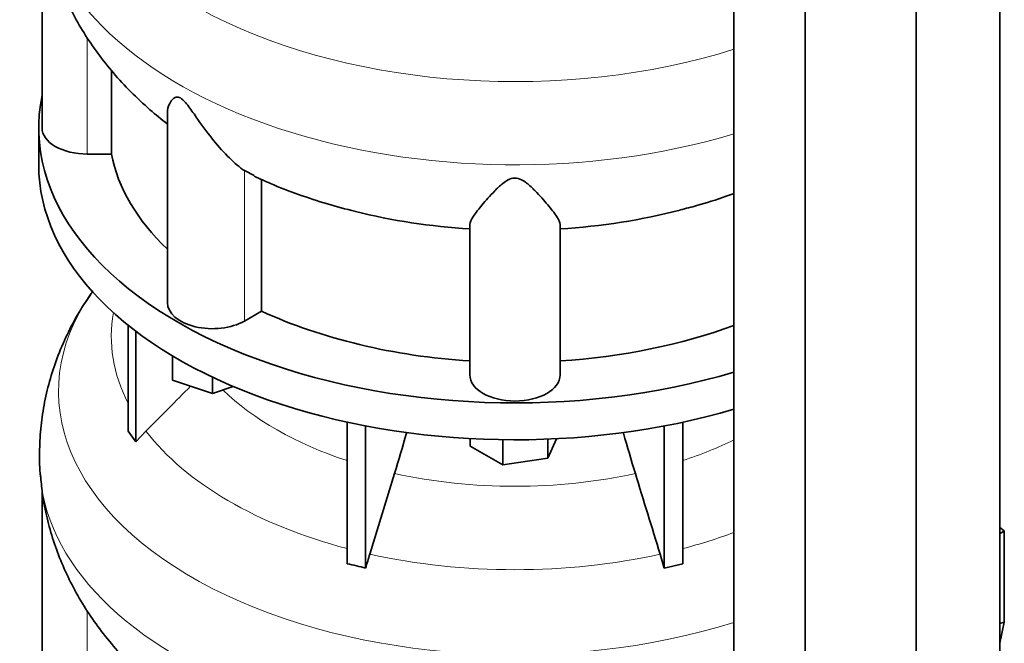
# Model space of a CAD drawing. Header units: millimetres. Extents: x 446 to 1338, y -1671 to 1539.
# Tile 7 of 25: x 1040 to 1335, y -1258 to -1072. Entities that reach past the tile are written whole.
import ezdxf

# ---------------------------------------------------------------- set-up
doc = ezdxf.new("R2010")
doc.units = ezdxf.units.MM
for name, color, linetype in [('MID_344-3', 7, 'Continuous'), ('VSI344-454_TERMI', 7, 'Continuous'), ('VSI344_DIFFUSORE', 7, 'Continuous')]:
    doc.layers.add(name, color=color, linetype=linetype)

# ---------------------------------------------------------------- blocks, each defined once
blk = doc.blocks.new('SE4')
at = {"layer": 'MID_344-3', "color": 7, "linetype": 'Continuous', "lineweight": 35}
for p, q in [((1333.57, -1324.75), (1333.57, -785.19)), ((1308.51, -1343.96), (1308.51, -804.16)), ((1253.97, -808.47), (1253.97, -1348.35)), ((1275.25, -1358.42), (1275.25, -818.63))]:
    blk.add_line(p, q, dxfattribs=at)
at = {"layer": 'VSI344-454_TERMI', "color": 7, "linetype": 'Continuous', "lineweight": 35}
for p, q in [((1334.86, -1224.54), (1333.57, -1223.56)), ((1333.57, -1225.4), (1334.86, -1224.54)), ((1334.86, -1251.82), (1334.86, -1224.54)), ((1333.57, -1252.25), (1334.86, -1251.82)), ((1334.86, -1251.82), (1333.57, -1258.11))]:
    blk.add_line(p, q, dxfattribs=at)
at = {"layer": 'VSI344_DIFFUSORE', "color": 7, "linetype": 'Continuous', "lineweight": 35}
for p, q in [((1046.95, -1040.77), (1046.95, -1103.99)), ((1067.7, -1111.78), (1067.7, -1086.76)), ((1084.44, -1099.49), (1084.44, -1156.24)), ((1045.95, -1103.99), (1045.95, -1115.01)), ((1067.7, -1111.78), (1060.45, -1111.78)), ((1110.46, -1118.23), (1107.48, -1116.76)), ((1112.61, -1158.79), (1112.61, -1119.3)), ((1174.95, -1177.89), (1174.95, -1132.9)), ((1201.95, -1177.89), (1201.95, -1132.9)), ((1112.61, -1158.79), (1107.48, -1161.75)), ((1072.74, -1194.66), (1072.74, -1163.03)), ((1075.03, -1197.87), (1075.03, -1164.82)), ((1085.94, -1179.43), (1085.94, -1172.16)), ((1097.94, -1183.43), (1085.94, -1179.43)), ((1097.94, -1183.43), (1097.94, -1178.56)), ((1104.17, -1181.35), (1097.94, -1183.43)), ((1138.22, -1234.35), (1138.22, -1192)), ((1143.76, -1235.67), (1143.76, -1193.13)), ((1233.13, -1235.67), (1233.13, -1193.13)), ((1238.67, -1234.35), (1238.67, -1192)), ((1072.74, -1194.66), (1075.03, -1197.87)), ((1075.03, -1197.87), (1078.03, -1194.69)), ((1175.06, -1199.15), (1175.06, -1196.92)), ((1184.86, -1204.8), (1184.86, -1197.26)), ((1200.92, -1196.97), (1198.24, -1202.73)), ((1198.24, -1202.73), (1198.24, -1197.09)), ((1184.86, -1204.8), (1175.06, -1199.15)), ((1198.24, -1202.73), (1184.86, -1204.8)), ((1152.43, -1207.37), (1145.01, -1231.49)), ((1046.95, -1212.23), (1046.95, -1275.45)), ((1231.89, -1231.49), (1233.13, -1235.67)), ((1233.13, -1235.67), (1238.67, -1234.35))]:
    blk.add_line(p, q, dxfattribs=at)
at = {"layer": 'VSI344_DIFFUSORE', "color": 4, "linetype": 'Continuous', "lineweight": 9}
for p, q in [((1060.45, -1111.78), (1060.45, -1076.94)), ((1107.48, -1161.75), (1107.48, -1116.76)), ((1060.45, -1283.25), (1060.45, -1248.41))]:
    blk.add_line(p, q, dxfattribs=at)
for centre, major_axis, start_param, end_param in [((1188.45, -1011.27), (136.58, 0), 2.76226, 5.212737), ((1188.45, -1032.95), (-142.13, 0), 0.049478, 2.049895), ((1188.45, -1182.73), (136.58, 0), 2.76226, 5.212737), ((1188.45, -1166.41), (120.79, 0), 3.038624, 3.432735), ((1188.45, -1152.65), (-101.4, 0), 0.532702, 1.052595), ((1188.45, -1166.41), (-120.79, 0), 0.417538, 1.141984), ((1188.45, -1152.65), (101.4, 0), -1.052595, -0.868255), ((1188.45, -1152.65), (-101.4, 0), 1.207688, 1.933905), ((1188.45, -1204.41), (-142.13, 0), 0.049478, 2.049895), ((1188.45, -1166.41), (120.79, 0), -1.141984, -0.997489), ((1188.45, -1166.41), (-120.79, 0), 1.202936, 1.938657)]:
    blk.add_ellipse(centre, major_axis=major_axis, ratio=0.57735, start_param=start_param, end_param=end_param, dxfattribs=at)
at = {"layer": 'VSI344_DIFFUSORE', "color": 7, "linetype": 'Continuous', "lineweight": 35}
for centre, major_axis, start_param, end_param in [((1188.45, -1103.99), (142.5, 0), 3.023053, 5.190143), ((1060.45, -1103.99), (13.5, 0), 3.141581, 4.712389), ((1188.45, -1103.99), (-121.5, 0), 0.111341, 0.543224), ((1188.45, -1115.01), (142.5, 0), 3.141593, 5.190143), ((1188.45, -1064.49), (-121.5, 0), 1.167179, 1.459455), ((1188.45, -1064.49), (121.5, 0), 4.82373, 5.131179), ((1097.94, -1156.24), (13.5, 0), 3.141581, 5.497787), ((1188.45, -1103.99), (-121.5, 0), 0.896739, 1.459455), ((1188.45, -1103.99), (121.5, 0), 4.82373, 5.281941), ((1188.45, -1177.89), (13.5, 0), 3.141593, 6.283185)]:
    blk.add_ellipse(centre, major_axis=major_axis, ratio=0.57735, start_param=start_param, end_param=end_param, dxfattribs=at)
for points, knots in [([(1046.55, -1037.02), (1046.72, -1038.93), (1047.07, -1042.75), (1048.36, -1049.26), (1050.28, -1056.09), (1052.78, -1062.8), (1055.84, -1069.31), (1059.44, -1075.63), (1063.58, -1081.74), (1068.26, -1087.61), (1073.47, -1093.26), (1078.85, -1098.27), (1082.66, -1101.45), (1084.4, -1102.79)], [0, 0, 0, 0, 0.0629249, 0.1485475, 0.2342563, 0.3203407, 0.4070972, 0.4948269, 0.5838278, 0.6743803, 0.7667235, 0.8610227, 0.9407267, 0.9407267, 0.9407267, 0.9407267]), ([(1107.48, -1116.76), (1106.11, -1115.79), (1104.6, -1114.5), (1101.47, -1111.43), (1099.86, -1109.66), (1096.72, -1105.81), (1095.17, -1103.72), (1092.81, -1100.35), (1092.02, -1099.2), (1090.76, -1097.47), (1090.33, -1096.89), (1089.37, -1095.8), (1088.83, -1095.28), (1087.82, -1094.72), (1087.38, -1094.71), (1086.7, -1094.87), (1086.43, -1095.04), (1085.72, -1095.64), (1085.39, -1096.14), (1084.66, -1097.57), (1084.44, -1098.55), (1084.44, -1099.5)], [0, 0, 0, 0, 0.125, 0.125, 0.25, 0.25, 0.375, 0.375, 0.4375, 0.4375, 0.46875, 0.46875, 0.5, 0.5, 0.53125, 0.53125, 0.5625, 0.5625, 0.625, 0.625, 0.7387976, 0.7387976, 0.7387976, 0.7387976]), ([(1110.39, -1118.38), (1112.17, -1119.21), (1116.19, -1121.09), (1123.63, -1123.94), (1132.27, -1126.79), (1137.67, -1128.2), (1140.79, -1129.01)], [0, 0, 0, 0, 0.169235, 0.450987, 0.732642, 1, 1, 1, 1]), ([(1201.95, -1132.9), (1201.95, -1132.25), (1201.55, -1131.42), (1200.23, -1129.42), (1199.32, -1128.25), (1197.15, -1125.67), (1195.9, -1124.24), (1193.67, -1121.98), (1192.87, -1121.2), (1191.47, -1120.11), (1190.96, -1119.75), (1189.78, -1119.17), (1189.08, -1118.95), (1187.63, -1118.98), (1186.95, -1119.23), (1185.8, -1119.84), (1185.31, -1120.19), (1183.92, -1121.29), (1183.14, -1122.05), (1180.95, -1124.29), (1179.69, -1125.72), (1177.54, -1128.29), (1176.65, -1129.43), (1175.35, -1131.41), (1174.95, -1132.25), (1174.95, -1132.9)], [0, 0, 0, 0, 0.125, 0.125, 0.25, 0.25, 0.375, 0.375, 0.4375, 0.4375, 0.46875, 0.46875, 0.5, 0.5, 0.53125, 0.53125, 0.5625, 0.5625, 0.625, 0.625, 0.75, 0.75, 0.875, 0.875, 1, 1, 1, 1]), ([(1237.82, -1128.52), (1239.66, -1128.06), (1244.05, -1126.96), (1249.48, -1125.2), (1253.21, -1123.88), (1253.99, -1123.6)], [0, 0, 0, 0, 0.1662779, 0.4670189, 0.5485551, 0.5485551, 0.5485551, 0.5485551]), ([(1061.67, -1153.53), (1060.48, -1155.25), (1058.13, -1158.69), (1054.74, -1164.98), (1051.71, -1171.85), (1049.33, -1178.88), (1047.62, -1185.97), (1046.53, -1193.11), (1046.13, -1200.16), (1046.17, -1205.47), (1046.48, -1208.06), (1046.54, -1208.5)], [0, 0, 0, 0, 0.098138, 0.230711, 0.360417, 0.487598, 0.612644, 0.735964, 0.857972, 0.979079, 1, 1, 1, 1]), ([(1152.43, -1207.37), (1153.65, -1203.42), (1154.82, -1199.4), (1155.99, -1195.2), (1156.02, -1195.08), (1156.05, -1194.96)], [0, 0, 0, 0, 0.5, 0.5, 0.5147162, 0.5147162, 0.5147162, 0.5147162]), ([(1224.46, -1207.37), (1223.24, -1203.42), (1222.07, -1199.4), (1220.92, -1195.25), (1220.9, -1195.18), (1220.88, -1195.11)], [0, 0, 0, 0, 0.5, 0.5, 0.5085767, 0.5085767, 0.5085767, 0.5085767]), ([(1046.55, -1208.49), (1046.72, -1210.4), (1047.07, -1214.21), (1048.36, -1220.73), (1050.28, -1227.55), (1052.78, -1234.26), (1055.84, -1240.78), (1059.44, -1247.1), (1063.58, -1253.2), (1068.26, -1259.07), (1073.47, -1264.72), (1078.85, -1269.73), (1082.66, -1272.92), (1084.4, -1274.25)], [0, 0, 0, 0, 0.0629249, 0.1485475, 0.2342563, 0.3203407, 0.4070972, 0.4948269, 0.5838278, 0.6743803, 0.7667235, 0.8610227, 0.9407267, 0.9407267, 0.9407267, 0.9407267])]:
    blk.add_open_spline(points, degree=3, knots=knots, dxfattribs=at)
for points in [[(1062.2, -1152.75), (1062.03, -1153), (1061.86, -1153.27), (1061.67, -1153.54)], [(1078.03, -1194.69), (1082.48, -1190.21), (1086.93, -1185.73), (1091.38, -1181.25)], [(1224.46, -1207.37), (1226.94, -1215.41), (1229.41, -1223.45), (1231.89, -1231.49)], [(1143.76, -1235.67), (1141.92, -1235.19), (1140.07, -1234.75), (1138.22, -1234.35)], [(1145.01, -1231.49), (1144.58, -1232.87), (1144.17, -1234.27), (1143.76, -1235.67)]]:
    blk.add_open_spline(points, degree=3, dxfattribs=at)

msp = doc.modelspace()

# ---------------------------------------------------------------- block references
msp.add_blockref('SE4', (0, 0))

doc.saveas('drawing.dxf')
